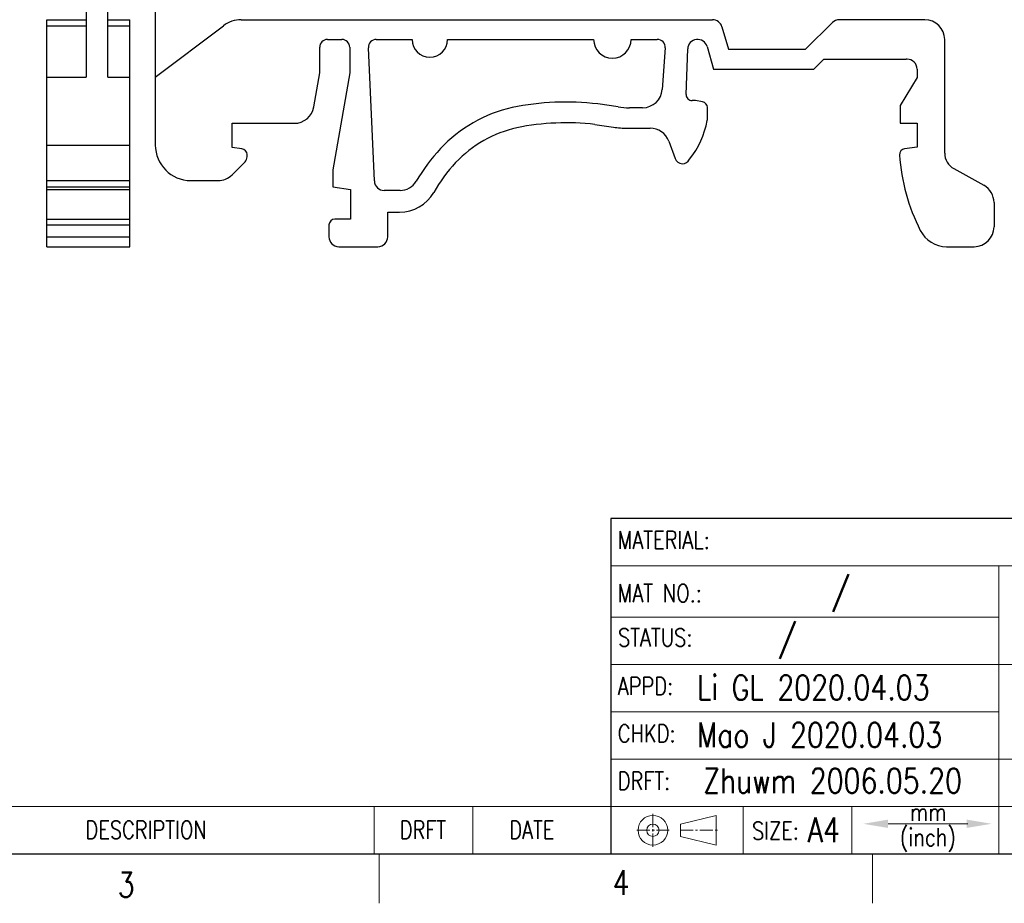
# Model space of a CAD drawing. Header units: inches. Extents: x 3728 to 5427, y -2494 to -825.
# Tile 3 of 16: x 5242 to 5342, y -2494 to -2405. Entities that reach past the tile are written whole.
import ezdxf
from ezdxf.enums import TextEntityAlignment as Align

# ---------------------------------------------------------------- set-up
doc = ezdxf.new("R2010")
doc.units = ezdxf.units.IN
doc.header["$MEASUREMENT"] = 0
doc.linetypes.add('CENTER2', pattern=[28.575, 19.05, -3.175, 3.175, -3.175])
doc.layers.get('0').update_dxf_attribs({"lineweight": 30})
for name, color, linetype, lineweight in [('TEXT', 6, 'Continuous', 13), ('尺寸线', 3, 'Continuous', 13), ('注解', 3, 'Continuous', 13), ('轮廓线', 7, 'Continuous', 30)]:
    doc.layers.add(name, color=color, linetype=linetype, lineweight=lineweight)
doc.styles.add('Romans-高1.8', font='romans.shx', dxfattribs={"width": 0.8, "height": 1.8})
doc.styles.add('romans-高2.5', font='romans.shx', dxfattribs={"width": 0.8, "height": 2.5})
doc.styles.add('romans-高3.5', font='romans.shx', dxfattribs={"width": 0.8, "height": 3.5})
doc.styles.add('宋体-高2.5', font='txt', dxfattribs={"width": 0.8, "height": 2.5})

# ---------------------------------------------------------------- blocks, each defined once
blk = doc.blocks.new('FOR-1754 Rev.1.1-A4客户图')
at = {"layer": 'TEXT'}
for p, q in [((-112.952, 3.025), (-109.343, 3.902)), ((-112.952, 1.77), (-112.952, 3.025)), ((-109.343, 0.893), (-109.343, 3.902)), ((-112.952, 1.77), (-109.343, 0.893)), ((-93.5, 0), (-93.5, -5))]:
    blk.add_line(p, q, dxfattribs=at)
blk.add_lwpolyline([(-83.847, 3.058), (-91.911, 3.058)], dxfattribs=at)
for radius in [1.505, 0.627]:
    blk.add_circle((-115.752, 2.398), radius, dxfattribs=at)
for points in [[(-91.911, 2.637), (-91.911, 3.479), (-94.437, 3.058)], [(-83.945, 3.479), (-83.945, 2.637), (-81.419, 3.058)]]:
    blk.add_solid(points, dxfattribs=at)
at = {"layer": '尺寸线'}
for p, q in [((-80.696, 29.2), (-120, 29.2)), ((0, 29.2), (-80.696, 29.2)), ((-80.696, 29.2), (-80.696, 0)), ((-120, 23.995), (-80.696, 23.995)), ((-207, 4.795), (-120, 4.795)), ((-144, 4.795), (-144, 0)), ((-134, 4.795), (-134, 0)), ((-106.6, 4.795), (-106.6, 0)), ((-95.6, 4.795), (-95.6, 0)), ((-143.5, 0), (-143.5, -5))]:
    blk.add_line(p, q, dxfattribs=at)
for points in [[(-120, 19.2), (0, 19.2)], [(-120, 14.395), (-80.696, 14.395)], [(-120, 9.6), (-74.666, 9.6), (0, 9.6)], [(-120, 4.795), (-74.666, 4.795), (0, 4.795)]]:
    blk.add_lwpolyline(points, dxfattribs=at)
at = {"layer": '轮廓线'}
for p, q in [((0, 33.995), (-120, 33.995)), ((-120, 33.995), (-120, 0)), ((-120, 4.795), (-120, 0)), ((-287, 0), (-74.666, 0))]:
    blk.add_line(p, q, dxfattribs=at)
at = {"layer": '轮廓线', "color": 1, "linetype": 'CENTER2', "lineweight": 13, "ltscale": 0.07}
for p, q in [((-115.752, 4.059), (-115.752, 0.674)), ((-117.38, 2.398), (-114.094, 2.398)), ((-112.997, 2.398), (-109.137, 2.398))]:
    blk.add_line(p, q, dxfattribs=at)
at = {"layer": 'TEXT', "width": 0.8}
for s, height, style, p in [('MATERIAL:', 1.8, 'Romans-高1.8', (-119.308, 30.917)), ('MAT NO.:', 1.8, 'Romans-高1.8', (-119.308, 25.524)), ('STATUS:', 1.8, 'Romans-高1.8', (-119.275, 21.035)), ('APPD:', 1.8, 'Romans-高1.8', (-119.308, 16.108)), ('CHKD:', 1.8, 'Romans-高1.8', (-119.308, 11.313)), ('DRFT:', 1.8, 'Romans-高1.8', (-119.308, 6.508)), ('mm', 1.8, 'Romans-高1.8', (-89.693, 3.342)), ('DESCRIPTION', 1.8, 'Romans-高1.8', (-173.248, 1.547)), ('DRFT', 1.8, 'Romans-高1.8', (-141.397, 1.547)), ('DATE', 1.8, 'Romans-高1.8', (-130.3, 1.547)), ('SIZE:', 1.8, 'Romans-高1.8', (-105.705, 1.456)), ('A4', 2.5, 'romans-高2.5', (-100.052, 1.192)), ('(inch)', 1.8, 'Romans-高1.8', (-90.717, 0.806)), ('3', 2.5, 'romans-高2.5', (-169.986, -4.367)), ('4', 2.5, 'romans-高2.5', (-119.848, -4.148))]:
    blk.add_text(s, height=height, dxfattribs=dict(at, style=style)).set_placement(p)
at = {"layer": '尺寸线', "width": 0.8}
for tag, height, style, p in [('/', 2.5, 'romans-高2.5', (-94.886, 30.436)), ('/', 2.5, 'romans-高2.5', (-96.707, 25.38)), ('/', 2.5, 'romans-高2.5', (-102.11, 20.605)), ('15EDGKNM-3.81-XXP-1Y-1000A(H)', 3.5, 'romans-高3.5', (-40.893, 11.725)), ('CENGMZ_2018.10.18', 2.5, 'romans-高2.5', (-97.539, 6.165)), ('15EDGKNM-3.5-C04', 2.5, 'romans-高2.5', (-47.364, 6.202)), ('T0-1', 2.5, 'romans-高2.5', (-5.688, 6.165)), ('1/1', 2.5, 'romans-高2.5', (-5.772, 1.368)), ('CUSTOMER_DRAWING', 2.5, 'romans-高2.5', (-56.478, 1.209)), ('2:1', 2.5, 'romans-高2.5', (-23.284, 1.196))]:
    blk.add_attdef(tag, text='', height=height, dxfattribs=dict(at, style=style)).set_placement(p, align=Align.CENTER)
at = {"layer": '尺寸线', "style": '宋体-高2.5', "width": 0.8}
blk.add_attdef('/', text='', height=2.5, dxfattribs=at).set_placement((-55.643, 31.973), align=Align.MIDDLE_LEFT)

msp = doc.modelspace()

# ---------------------------------------------------------------- linework, layer by layer
at = {"color": 7, "linetype": 'Continuous'}
for p, q in [((5255.779, -2400.858), (5255.779, -2417.348)), ((5248.784, -2403.058), (5248.784, -2410.458)), ((5250.984, -2410.458), (5250.984, -2403.058)), ((5244.784, -2404.648), (5248.784, -2404.648)), ((5244.784, -2427.648), (5244.784, -2404.648)), ((5250.984, -2404.648), (5253.184, -2404.648)), ((5253.184, -2427.648), (5253.184, -2404.648)), ((5264.484, -2404.648), (5312.247, -2404.648)), ((5333.779, -2404.648), (5325.105, -2404.648)), ((5244.784, -2405.253), (5248.784, -2405.253)), ((5250.984, -2405.253), (5253.184, -2405.253)), ((5255.779, -2410.458), (5262.677, -2405.253)), ((5313.208, -2405.372), (5313.86, -2407.648)), ((5321.691, -2407.648), (5324.398, -2404.941)), ((5273.239, -2406.648), (5274.679, -2406.648)), ((5278.178, -2406.648), (5281.803, -2406.648)), ((5285.403, -2406.648), (5300.203, -2406.648)), ((5304.003, -2406.648), (5306.655, -2406.648)), ((5335.779, -2418.168), (5335.779, -2406.648)), ((5272.439, -2410.048), (5272.439, -2407.448)), ((5275.479, -2407.448), (5275.479, -2410.048)), ((5277.979, -2420.992), (5277.379, -2407.483)), ((5307.453, -2407.503), (5307.159, -2411.707)), ((5309.579, -2412.227), (5309.74, -2407.613)), ((5311.701, -2407.372), (5312.353, -2409.648)), ((5313.86, -2407.648), (5321.691, -2407.648)), ((5322.519, -2409.648), (5323.519, -2408.648)), ((5323.519, -2408.648), (5331.873, -2408.648)), ((5312.353, -2409.648), (5322.519, -2409.648)), ((5332.979, -2409.648), (5332.979, -2410.518)), ((5244.784, -2410.458), (5248.784, -2410.458)), ((5250.984, -2410.458), (5253.184, -2410.458)), ((5271.842, -2413.489), (5272.439, -2410.048)), ((5275.479, -2410.048), (5273.779, -2419.848)), ((5332.979, -2410.518), (5331.279, -2413.348)), ((5310.533, -2412.848), (5310.179, -2412.848)), ((5311.227, -2412.958), (5310.533, -2412.848)), ((5302.691, -2413.486), (5300.613, -2413.188)), ((5305.164, -2413.568), (5303.829, -2413.568)), ((5311.733, -2414.648), (5311.733, -2413.55)), ((5331.279, -2413.348), (5331.279, -2415.148)), ((5263.579, -2415.148), (5269.871, -2415.148)), ((5263.579, -2417.59), (5263.579, -2415.148)), ((5300.334, -2415.269), (5302.203, -2415.537)), ((5303.624, -2415.639), (5305.929, -2415.639)), ((5331.279, -2415.148), (5332.979, -2415.148)), ((5332.979, -2415.148), (5332.979, -2417.548)), ((5244.784, -2417.348), (5253.184, -2417.348)), ((5264.563, -2417.728), (5263.579, -2417.59)), ((5307.808, -2416.955), (5308.451, -2418.721)), ((5332.979, -2417.548), (5331.715, -2417.725)), ((5265.079, -2418.548), (5265.079, -2418.322)), ((5263.555, -2420.362), (5264.874, -2419.043)), ((5336.706, -2419.742), (5339.749, -2421.428)), ((5273.779, -2419.848), (5273.779, -2421.595)), ((5244.784, -2420.948), (5253.184, -2420.948)), ((5244.784, -2421.595), (5253.184, -2421.595)), ((5259.379, -2420.948), (5262.141, -2420.948)), ((5273.779, -2421.595), (5275.579, -2421.848)), ((5244.784, -2421.848), (5253.184, -2421.848)), ((5275.579, -2421.848), (5275.579, -2424.848)), ((5280.592, -2421.948), (5278.978, -2421.948)), ((5340.779, -2423.178), (5340.779, -2425.648)), ((5279.339, -2426.648), (5279.339, -2424.148)), ((5279.339, -2424.148), (5280.534, -2424.148)), ((5244.784, -2424.848), (5253.184, -2424.848)), ((5244.784, -2425.448), (5253.184, -2425.448)), ((5273.379, -2425.448), (5273.379, -2426.648)), ((5275.579, -2424.848), (5273.979, -2424.848)), ((5244.784, -2426.648), (5253.184, -2426.648)), ((5244.784, -2427.648), (5253.184, -2427.648)), ((5274.379, -2427.648), (5278.339, -2427.648)), ((5335.979, -2427.648), (5338.779, -2427.648))]:
    msp.add_line(p, q, dxfattribs=at)
for centre, radius, start, end in [((5264.484, -2407.648), 3, 90, 127.03856), ((5312.247, -2405.648), 1, 16, 90), ((5325.105, -2405.648), 1, 90, 135), ((5333.779, -2406.648), 2, 0, 90), ((5273.239, -2407.448), 0.8, 90, 180), ((5274.679, -2407.448), 0.8, 0, 90), ((5278.178, -2407.448), 0.8, 90, 182.54313), ((5283.603, -2406.648), 1.8, 180, 0), ((5302.103, -2406.648), 1.9, 180, 0), ((5306.655, -2407.448), 0.8, 356, 90), ((5310.74, -2407.648), 1, 16, 178), ((5331.873, -2409.648), 1, 84.00967, 90), ((5331.979, -2409.648), 1, 0, 90.06936), ((5305.164, -2411.568), 2, 270, 356), ((5310.179, -2412.248), 0.6, 178, 270), ((5269.871, -2413.148), 2, 270, 350.15887), ((5295.164, -2427.611), 14.427, 102.81868, 136.65077), ((5297.391, -2440.172), 27.176, 83.19133, 101.52214), ((5303.829, -2405.568), 8, 261.82136, 270), ((5311.133, -2413.55), 0.6, 360, 81), ((5310.533, -2414.648), 1.2, 349.47373, 0), ((5295.164, -2427.612), 12.328, 102.7974, 136.52495), ((5297.391, -2440.203), 25.107, 83.26925, 101.38804), ((5303.624, -2405.639), 10, 261.83198, 270), ((5305.929, -2417.639), 2, 20, 90), ((5302.942, -2413.237), 8.921, 321.53972, 349.47373), ((5259.379, -2417.348), 3.6, 180, 270), ((5264.479, -2418.322), 0.6, 0, 82), ((5298.797, -2430.709), 19.197, 137.36897, 149.6448), ((5331.799, -2418.319), 0.6, 98, 183.95342), ((5264.379, -2418.548), 0.7, 315, 360), ((5309.203, -2418.448), 0.8, 200, 335), ((5351.153, -2416.982), 20, 183.95342, 206.8032), ((5337.579, -2418.168), 1.8, 180, 241), ((5298.797, -2430.709), 17.097, 137.36897, 149.95903), ((5262.141, -2418.948), 2, 270, 315), ((5278.978, -2420.948), 1, 182.54313, 270), ((5280.592, -2420.048), 1.9, 270, 329.6448), ((5338.779, -2423.178), 2, 0, 61), ((5280.534, -2420.148), 4, 270, 329.95903), ((5273.979, -2425.448), 0.6, 90, 180), ((5338.779, -2425.648), 2, 270, 0), ((5274.379, -2426.648), 1, 180, 270), ((5278.339, -2426.648), 1, 270, 0), ((5335.979, -2424.648), 3, 206.8032, 270)]:
    msp.add_arc(centre, radius, start, end, dxfattribs=at)

# ---------------------------------------------------------------- block references
ref = msp.add_blockref('FOR-1754 Rev.1.1-A4客户图', (5421.96, -2489.183))
ref.add_attrib('/', '/', dxfattribs={"layer": '尺寸线', "height": 2.5, "style": 'romans-高2.5', "width": 0.8}).set_placement((5325.253, -2463.803), align=Align.CENTER)
ref.add_attrib('CENGMZ_2018.10.18', 'Zhuwm 2006.05.20', dxfattribs={"layer": '尺寸线', "height": 2.5, "style": 'romans-高2.5', "width": 0.8}).set_placement((5324.421, -2483.018), align=Align.CENTER)
ref.add_attrib('/', '/', dxfattribs={"layer": '尺寸线', "height": 2.5, "style": 'romans-高2.5', "width": 0.8}).set_placement((5319.85, -2468.578), align=Align.CENTER)

# ---------------------------------------------------------------- texts
at = {"layer": '注解', "char_height": 2.5, "width": 178.24342, "attachment_point": 4, "style": 'romans-高2.5'}
for s, insert in [('{\\C3;Li GL 2020.04.03}', (5310.678, -2472.321)), ('{\\C3;Mao J 2020.04.03}', (5310.678, -2477.126))]:
    msp.add_mtext(s, dxfattribs=dict(at, insert=insert))

doc.saveas('drawing.dxf')
